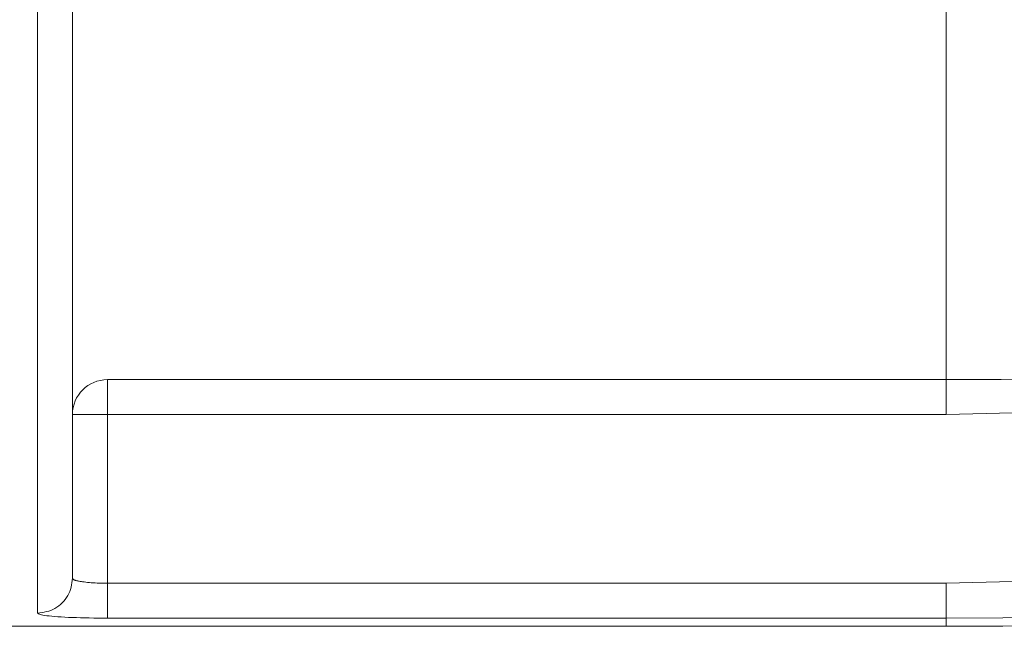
# Model space of a CAD drawing. Extents: x 193 to 943, y 26 to 526.
# Tile 85 of 256: x 363.063 to 363.274, y 90.991 to 91.122. Entities that reach past the tile are written whole.
import ezdxf

# ---------------------------------------------------------------- set-up
doc = ezdxf.new("R2010")
doc.units = 0
doc.layers.get('0').update_dxf_attribs({"lineweight": 25})
doc.layers.add('KG4_HLS_SYA', color=7, linetype='Continuous', lineweight=25)

# ---------------------------------------------------------------- blocks, each defined once
blk = doc.blocks.new('Kreis-A069HVX67N', base_point=(363.26144, 90.99146))
at = {"color": 0, "lineweight": -2}
blk.add_ellipse((363.26146, 92.86646), major_axis=(0, -1.875), ratio=1, start_param=0, end_param=1.570796, dxfattribs=at)
blk = doc.blocks.new('Spline-A069HWPS7N', base_point=(363.07394, 91.00179))
at = {"color": 0, "lineweight": -2}
for p, q in [((363.07396, 91.12036), (363.07396, 91.13484)), ((363.07396, 91.10664), (363.07396, 91.12036)), ((363.07396, 91.09369), (363.07396, 91.10664)), ((363.07396, 91.08155), (363.07396, 91.09369)), ((363.07396, 91.07417), (363.07396, 91.08155)), ((363.07396, 91.06712), (363.07396, 91.07417)), ((363.07396, 91.0604), (363.07396, 91.06712)), ((363.07396, 91.05401), (363.07396, 91.0604)), ((363.07396, 91.04794), (363.07396, 91.05401)), ((363.07396, 91.0422), (363.07396, 91.04794)), ((363.07396, 91.03691), (363.07396, 91.0422)), ((363.07396, 91.03195), (363.07396, 91.03691)), ((363.07396, 91.02734), (363.07396, 91.03195)), ((363.07396, 91.02309), (363.07396, 91.02734)), ((363.07396, 91.01923), (363.07396, 91.02309)), ((363.07396, 91.01579), (363.07396, 91.01923)), ((363.07396, 91.01283), (363.07396, 91.01579)), ((363.07396, 91.01021), (363.07396, 91.01283)), ((363.07396, 91.00787), (363.07396, 91.01021)), ((363.07396, 91.00573), (363.07396, 91.00787)), ((363.07396, 91.00372), (363.07396, 91.00573)), ((363.07396, 91.00179), (363.07396, 91.00372))]:
    blk.add_line(p, q, dxfattribs=at)
blk = doc.blocks.new('Spline-A069HZX07N', base_point=(363.06647, 90.99431))
at = {"color": 0, "lineweight": -2}
for p, q in [((363.07376, 91.00033), (363.07366, 90.99985)), ((363.07384, 91.00081), (363.07376, 91.00033)), ((363.0739, 91.0013), (363.07384, 91.00081)), ((363.07396, 91.00179), (363.0739, 91.0013)), ((363.07297, 90.99805), (363.07271, 90.99764)), ((363.0732, 90.99848), (363.07297, 90.99805)), ((363.07339, 90.99893), (363.0732, 90.99848)), ((363.07354, 90.99938), (363.07339, 90.99893)), ((363.07366, 90.99985), (363.07354, 90.99938)), ((363.0714, 90.99616), (363.07102, 90.99585)), ((363.07176, 90.9965), (363.0714, 90.99616)), ((363.0721, 90.99686), (363.07176, 90.9965)), ((363.07242, 90.99724), (363.0721, 90.99686)), ((363.07271, 90.99764), (363.07242, 90.99724)), ((363.06695, 90.99437), (363.06646, 90.99431)), ((363.06744, 90.99443), (363.06695, 90.99437)), ((363.06792, 90.99451), (363.06744, 90.99443)), ((363.0684, 90.9946), (363.06792, 90.99451)), ((363.06887, 90.99473), (363.0684, 90.9946)), ((363.06933, 90.99488), (363.06887, 90.99473)), ((363.06977, 90.99507), (363.06933, 90.99488)), ((363.07021, 90.9953), (363.06977, 90.99507)), ((363.07062, 90.99556), (363.07021, 90.9953)), ((363.07102, 90.99585), (363.07062, 90.99556))]:
    blk.add_line(p, q, dxfattribs=at)
blk = doc.blocks.new('Spline-A069HZXA7N', base_point=(363.06647, 90.99322))
at = {"color": 0, "lineweight": -2}
for p, q in [((363.06646, 90.99431), (363.06658, 90.99423)), ((363.06658, 90.99423), (363.06671, 90.99416)), ((363.06671, 90.99416), (363.06687, 90.99408)), ((363.06687, 90.99408), (363.06706, 90.99401)), ((363.06706, 90.99401), (363.06731, 90.99393)), ((363.06731, 90.99393), (363.06762, 90.99386)), ((363.06762, 90.99386), (363.068, 90.9938)), ((363.068, 90.9938), (363.06845, 90.99373)), ((363.06845, 90.99373), (363.06896, 90.99367)), ((363.06896, 90.99367), (363.06954, 90.99362)), ((363.06954, 90.99362), (363.07017, 90.99356)), ((363.07017, 90.99356), (363.07085, 90.99351)), ((363.07085, 90.99351), (363.07157, 90.99347)), ((363.07157, 90.99347), (363.07233, 90.99342)), ((363.07233, 90.99342), (363.07313, 90.99338)), ((363.07313, 90.99338), (363.07396, 90.99335)), ((363.07396, 90.99335), (363.07482, 90.99332)), ((363.07482, 90.99332), (363.07572, 90.99329)), ((363.07572, 90.99329), (363.07663, 90.99327)), ((363.07663, 90.99327), (363.07757, 90.99326)), ((363.07757, 90.99326), (363.07853, 90.99324)), ((363.07853, 90.99324), (363.0795, 90.99323)), ((363.0795, 90.99323), (363.08048, 90.99323)), ((363.08048, 90.99323), (363.08146, 90.99322))]:
    blk.add_line(p, q, dxfattribs=at)
blk = doc.blocks.new('Kreis-A069HZXG7N', base_point=(363.07394, 91.0369))
at = {"color": 0, "lineweight": -2}
blk.add_ellipse((363.08145, 91.03689), major_axis=(0.00001, 0.00749), ratio=1, start_param=0, end_param=1.57079, dxfattribs=at)
blk = doc.blocks.new('Kreis-A069HZXO7N', base_point=(363.26144, 91.04438))
at = {"color": 0, "lineweight": -2}
blk.add_ellipse((363.26146, 92.86646), major_axis=(0, -1.82208), ratio=1, start_param=0, end_param=1.570796, dxfattribs=at)
blk = doc.blocks.new('Spline-A069HZXS7N', base_point=(363.07394, 91.0007))
at = {"color": 0, "lineweight": -2}
for p, q in [((363.07396, 91.00179), (363.07398, 91.00174)), ((363.07398, 91.00174), (363.074, 91.0017)), ((363.074, 91.0017), (363.07402, 91.00166)), ((363.07402, 91.00166), (363.07405, 91.00162)), ((363.07405, 91.00162), (363.07409, 91.00157)), ((363.07409, 91.00157), (363.07414, 91.00153)), ((363.07414, 91.00153), (363.0742, 91.00149)), ((363.0742, 91.00149), (363.07427, 91.00146)), ((363.07427, 91.00146), (363.07435, 91.00142)), ((363.07435, 91.00142), (363.07444, 91.00138)), ((363.07444, 91.00138), (363.07454, 91.00135)), ((363.07454, 91.00135), (363.07465, 91.00131)), ((363.07465, 91.00131), (363.07476, 91.00128)), ((363.07476, 91.00128), (363.07488, 91.00125)), ((363.07488, 91.00125), (363.07501, 91.00122)), ((363.07501, 91.00122), (363.07515, 91.00119)), ((363.07515, 91.00119), (363.07529, 91.00116)), ((363.07529, 91.00116), (363.07544, 91.00113)), ((363.07544, 91.00113), (363.07559, 91.0011)), ((363.07559, 91.0011), (363.07575, 91.00107)), ((363.07575, 91.00107), (363.07591, 91.00105)), ((363.07591, 91.00105), (363.07609, 91.00102)), ((363.07609, 91.00102), (363.07626, 91.001)), ((363.07626, 91.001), (363.07645, 91.00097)), ((363.07645, 91.00097), (363.07681, 91.00093)), ((363.07681, 91.00093), (363.07719, 91.00089)), ((363.07719, 91.00089), (363.07759, 91.00086)), ((363.07759, 91.00086), (363.078, 91.00082)), ((363.078, 91.00082), (363.07843, 91.00079)), ((363.07843, 91.00079), (363.07887, 91.00077)), ((363.07887, 91.00077), (363.07929, 91.00075)), ((363.07929, 91.00075), (363.07971, 91.00074)), ((363.07971, 91.00074), (363.08014, 91.00073)), ((363.08014, 91.00073), (363.08058, 91.00072)), ((363.08058, 91.00072), (363.08102, 91.00071)), ((363.08102, 91.00071), (363.08146, 91.0007))]:
    blk.add_line(p, q, dxfattribs=at)
blk = doc.blocks.new('Spline-A069HZXU7N', base_point=(363.08145, 90.99322))
at = {"color": 0, "lineweight": -2}
for p, q in [((363.08146, 91.00023), (363.08146, 91.0007)), ((363.08146, 90.99976), (363.08146, 91.00023)), ((363.08146, 90.9993), (363.08146, 90.99976)), ((363.08146, 90.99884), (363.08146, 90.9993)), ((363.08146, 90.99839), (363.08146, 90.99884)), ((363.08146, 90.99794), (363.08146, 90.99839)), ((363.08146, 90.99751), (363.08146, 90.99794)), ((363.08146, 90.99709), (363.08146, 90.99751)), ((363.08146, 90.99669), (363.08146, 90.99709)), ((363.08146, 90.9963), (363.08146, 90.99669)), ((363.08146, 90.99593), (363.08146, 90.9963)), ((363.08146, 90.99557), (363.08146, 90.99593)), ((363.08146, 90.99523), (363.08146, 90.99557)), ((363.08146, 90.99492), (363.08146, 90.99523)), ((363.08146, 90.99462), (363.08146, 90.99492)), ((363.08146, 90.99436), (363.08146, 90.99462)), ((363.08146, 90.99412), (363.08146, 90.99436)), ((363.08146, 90.99392), (363.08146, 90.99412)), ((363.08146, 90.99375), (363.08146, 90.99392)), ((363.08146, 90.99361), (363.08146, 90.99375)), ((363.08146, 90.99349), (363.08146, 90.99361)), ((363.08146, 90.99339), (363.08146, 90.99349)), ((363.08146, 90.9933), (363.08146, 90.99339)), ((363.08146, 90.99322), (363.08146, 90.9933))]:
    blk.add_line(p, q, dxfattribs=at)
blk = doc.blocks.new('Spline-A069HZY87N', base_point=(363.26144, 91.0369))
at = {"color": 0, "lineweight": -2}
blk.add_line((363.26146, 91.03691), (363.28936, 91.03765), dxfattribs=at)
blk = doc.blocks.new('Spline-A069HZYC7N', base_point=(363.26144, 91.0007))
at = {"color": 0, "lineweight": -2}
blk.add_line((363.28991, 91.00147), (363.26146, 91.0007), dxfattribs=at)
blk = doc.blocks.new('Kreis-A069HZYG7N', base_point=(363.26144, 90.99322))
at = {"color": 0, "lineweight": -2}
blk.add_ellipse((363.26146, 92.86646), major_axis=(0, -1.87324), ratio=1, start_param=0, end_param=1.570796, dxfattribs=at)

msp = doc.modelspace()

# ---------------------------------------------------------------- linework, layer by layer
at = {"layer": 'KG4_HLS_SYA', "color": 8, "linetype": 'Continuous', "lineweight": 9, "ltscale": 0.13, "true_color": 0x808080}
for p, q in [((363.06646, 92.7386), (363.06646, 90.99431)), ((363.26146, 91.04438), (363.26146, 92.68854)), ((363.26146, 91.04438), (363.08146, 91.04438)), ((363.08146, 91.04438), (363.08146, 91.03691)), ((363.26146, 91.04438), (363.26146, 91.03691)), ((363.07396, 91.03691), (363.08146, 91.03691)), ((363.08146, 91.0007), (363.08146, 91.03691)), ((363.08146, 91.03691), (363.26146, 91.03691)), ((363.26146, 91.0007), (363.08146, 91.0007)), ((363.26146, 91.0007), (363.26146, 90.99322)), ((363.26146, 90.99322), (363.08146, 90.99322)), ((363.26146, 90.99322), (363.26146, 90.99146)), ((363.26146, 90.99146), (363.00753, 90.99146))]:
    msp.add_line(p, q, dxfattribs=at)

# ---------------------------------------------------------------- block references
for name, p in [('Kreis-A069HVX67N', (363.26144, 90.99146)), ('Kreis-A069HZXO7N', (363.26144, 91.04438)), ('Spline-A069HZY87N', (363.26144, 91.0369)), ('Spline-A069HZYC7N', (363.26144, 91.0007)), ('Kreis-A069HZYG7N', (363.26144, 90.99322)), ('Spline-A069HWPS7N', (363.07394, 91.00179)), ('Kreis-A069HZXG7N', (363.07394, 91.0369)), ('Spline-A069HZX07N', (363.06647, 90.99431)), ('Spline-A069HZXS7N', (363.07394, 91.0007)), ('Spline-A069HZXU7N', (363.08145, 90.99322)), ('Spline-A069HZXA7N', (363.06647, 90.99322))]:
    msp.add_blockref(name, p, dxfattribs=at)

doc.saveas('drawing.dxf')
